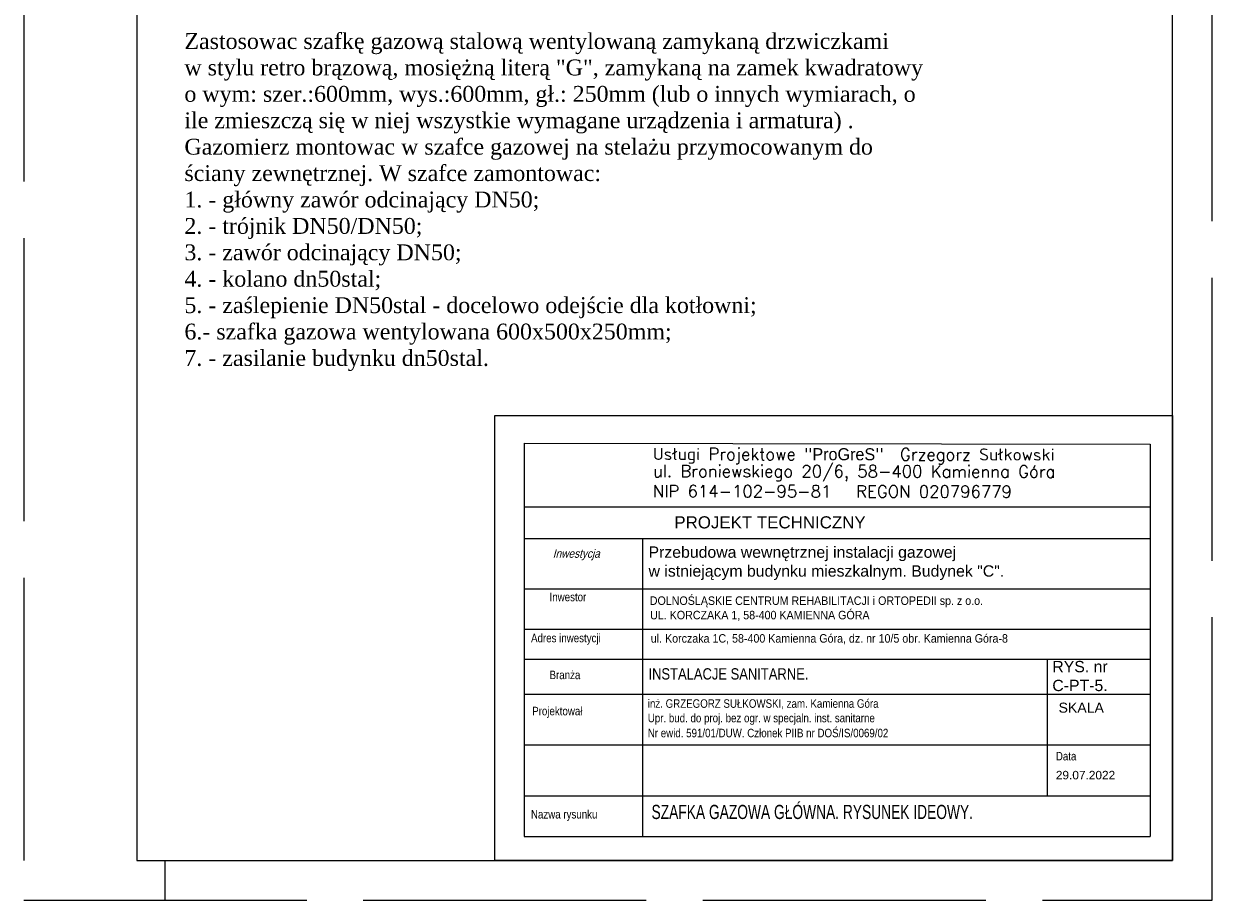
# Model space of a CAD drawing. Extents: x 33706 to 249013, y -74890 to 17912.
# Tile 60 of 175: x 122994 to 125094, y -44181 to -42632. Entities that reach past the tile are written whole.
import ezdxf

# ---------------------------------------------------------------- set-up
doc = ezdxf.new("R2010")
doc.units = 0
doc.header["$MEASUREMENT"] = 0
doc.linetypes.add('Przekrojowa', pattern=[600, 500, -100])
doc.layers.add('tabelka', color=255, linetype='Continuous', lineweight=13)
doc.layers.add('tabelka2', color=251, linetype='Continuous', lineweight=13)
doc.layers.add('urządzenia', color=140, linetype='Continuous')
doc.styles.add('GA4-ATR-TEXT', font='arial.ttf', dxfattribs={"width": 0.9})
doc.styles.add('GENERATED_STYLE_1', font='ARIAL.TTF')
doc.styles.add('ROMANS', font='SIMPLEX.SHX', dxfattribs={"width": 0.85, "oblique": 15, "height": 16})
doc.styles.get("Standard").update_dxf_attribs({"font": 'ARIALN.TTF'})
doc.styles.add('T.N.ROMAN', font='SIMPLEX')

msp = doc.modelspace()

# ---------------------------------------------------------------- linework, layer by layer
at = {"color": 62, "linetype": 'Przekrojowa', "lineweight": 18}
for p, q in [((122993.5, -41210.7), (122993.5, -44180.7)), ((125093.5, -44180.7), (125093.5, -41210.7)), ((125093.5, -44180.7), (125093.5, -41210.7)), ((122993.5, -44180.7), (125093.5, -44180.7))]:
    msp.add_line(p, q, dxfattribs=at)
at = {"linetype": 'Continuous'}
for p, q in [((123193.5, -41280.7), (123193.5, -44110.7)), ((125023.5, -44110.7), (125023.5, -41280.7)), ((125023.5, -44110.7), (125023.5, -41280.7)), ((123193.5, -44110.7), (125023.5, -44110.7))]:
    msp.add_line(p, q, dxfattribs=at)
at = {"color": 250, "linetype": 'Continuous', "lineweight": 18}
msp.add_line((123243.5, -44180.7), (123243.5, -44110.7), dxfattribs=at)
at = {"layer": 'tabelka', "linetype": 'Continuous'}
msp.add_lwpolyline([(123826, -43324.2), (125023.5, -43324.2), (125023.5, -44110.7), (123826, -44110.7)], close=True, dxfattribs=at)
at = {"layer": 'tabelka2', "linetype": 'Continuous'}
msp.add_line((123877.9, -43373), (123877.9, -44068.3), dxfattribs=at)
at = {"layer": 'tabelka2'}
for p, q in [((123877.9, -43373), (124984.1, -43374.6)), ((124984.1, -43374.6), (124984.1, -44068.3)), ((123877.9, -43485.6), (124984.1, -43485.6)), ((123877.9, -43541.2), (124983.4, -43541.2)), ((124087.1, -43541.2), (124087.1, -44068.3)), ((123877.9, -43630.4), (124983.4, -43630.4)), ((123877.9, -43701.6), (124983.4, -43701.6)), ((123877.9, -43754.5), (124983.4, -43754.5)), ((124802.2, -43996.3), (124802.2, -43754.5)), ((123877.9, -43816.3), (124984.1, -43816.3)), ((123877.9, -43906.3), (124984.1, -43906.3)), ((123877.9, -43996.3), (124984.1, -43996.3)), ((123877.9, -44068.3), (124984.1, -44068.3))]:
    msp.add_line(p, q, dxfattribs=at)

# ---------------------------------------------------------------- texts
for s, p in [('inż. GRZEGORZ SUŁKOWSKI, zam. Kamienna Góra', (124096.2, -43840.6)), ('Projektował', (123891.9, -43853.9)), ('Upr. bud. do proj. bez ogr. w specjaln. inst. sanitarne', (124096.2, -43866.2)), ('Nr ewid. 591/01/DUW. Członek PIIB nr DOŚ/IS/0069/02', (124096.2, -43892.7))]:
    msp.add_text(s, height=15, dxfattribs=at).set_placement(p)
at = {"layer": 'tabelka2', "width": 0.85}
msp.add_text('SZAFKA GAZOWA GŁÓWNA. RYSUNEK IDEOWY.', height=25, dxfattribs=at).set_placement((124102.8, -44037.2))
at = {"layer": 'tabelka2', "char_height": 21.327, "width": 2654.47, "attachment_point": 1, "rotation": 359.9094, "style": 'T.N.ROMAN'}
for s, insert in [('Usługi Projektowe "{\\fBrush Script MT|b0|i0|c0|p66;ProGreS}"  Grzegorz Sułkowski', (124105.3, -43381.3)), ('ul. Broniewskiego 20/6, 58-400 Kamienna Góra\\PNIP 614-102-95-81   REGON 020796779', (124105.3, -43411.5))]:
    msp.add_mtext(s, dxfattribs=dict(at, insert=insert))
at = {"layer": 'tabelka2', "attachment_point": 1}
for s, insert, char_height, width, style in [('PROJEKT TECHNICZNY', (124143.1, -43502.2), 21.349, 2657.127, 'GENERATED_STYLE_1'), ('Przebudowa wewnętrznej instalacji gazowej\\Pw istniejącym budynku mieszkalnym. Budynek "C".', (124097.5, -43555.5), 20, 1469.909, 'GENERATED_STYLE_1'), ('{\\fArial|b0|i0|c238|p0;Inwestycja }', (123928.2, -43560.5), 15, 1107.136, 'ROMANS'), ('DOLNOŚLĄSKIE CENTRUM REHABILITACJI i ORTOPEDII sp. z o.o.', (124099.7, -43643.8), 15, 1107.136, 'GA4-ATR-TEXT'), ('UL. KORCZAKA 1, 58-400 KAMIENNA GÓRA', (124100.3, -43669.3), 15, 1107.136, 'GA4-ATR-TEXT'), ('ul. Korczaka 1C, 58-400 Kamienna Góra, dz. nr 10/5 obr. Kamienna Góra-8', (124101.5, -43710.5), 15, 1107.136, 'GA4-ATR-TEXT'), ('{\\fArial|b0|i0|c238|p0;RYS. nr \\PC-PT-5.}', (124811, -43757.8), 20, 1107.136, 'GENERATED_STYLE_1'), ('{\\fArial|b0|i0|c238|p0;SKALA }', (124822, -43831.5), 17.791, 1107.136, 'GENERATED_STYLE_1'), ('29.07.2022', (124817.2, -43952.1), 15, 1107.136, 'GENERATED_STYLE_1')]:
    msp.add_mtext(s, dxfattribs=dict(at, insert=insert, char_height=char_height, width=width, style=style))
at = {"layer": 'tabelka2', "width": 1107.136, "attachment_point": 1}
for s, insert, char_height in [('Inwestor}', (123922.6, -43637.3), 15), ('Adres inwestycji}', (123889.9, -43709.8), 15), ('Branża}', (123922.6, -43775), 15), ('INSTALACJE SANITARNE. ', (124097.4, -43770.7), 20), ('Data}', (124817.2, -43918.6), 15), ('Nazwa rysunku }', (123889.7, -44021.3), 15)]:
    msp.add_mtext(s, dxfattribs=dict(at, insert=insert, char_height=char_height))
at = {"layer": 'urządzenia', "insert": (123277.4, -42648.3), "char_height": 28, "width": 1321.774, "attachment_point": 1}
msp.add_mtext('{\\fTimes New Roman|b0|i0|c238|p18;Zastosowac szafkę gazową stalową wentylowaną zamykaną drzwiczkami\\Pw stylu retro brązową, mosiężną literą "G", zamykaną na zamek kwadratowy\\Po wym: szer.:600mm, wys.:600mm, gł.: 250mm (lub o innych wymiarach, o ile zmieszczą się w niej wszystkie wymagane urządzenia i armatura) .\\PGazomierz montowac w szafce gazowej na stelażu przymocowanym do ściany zewnętrznej. W szafce zamontowac:\\P1. - główny zawór odcinający DN50;\\P2. - trójnik DN50/DN50;\\P3. - zawór odcinający DN50;\\P4. - kolano dn50stal;\\P5. - zaślepienie DN50stal - docelowo odejście dla kotłowni; \\P6.- szafka gazowa wentylowana 600x500x250mm;\\P7. - zasilanie budynku dn50stal.}', dxfattribs=at)

doc.saveas('drawing.dxf')
